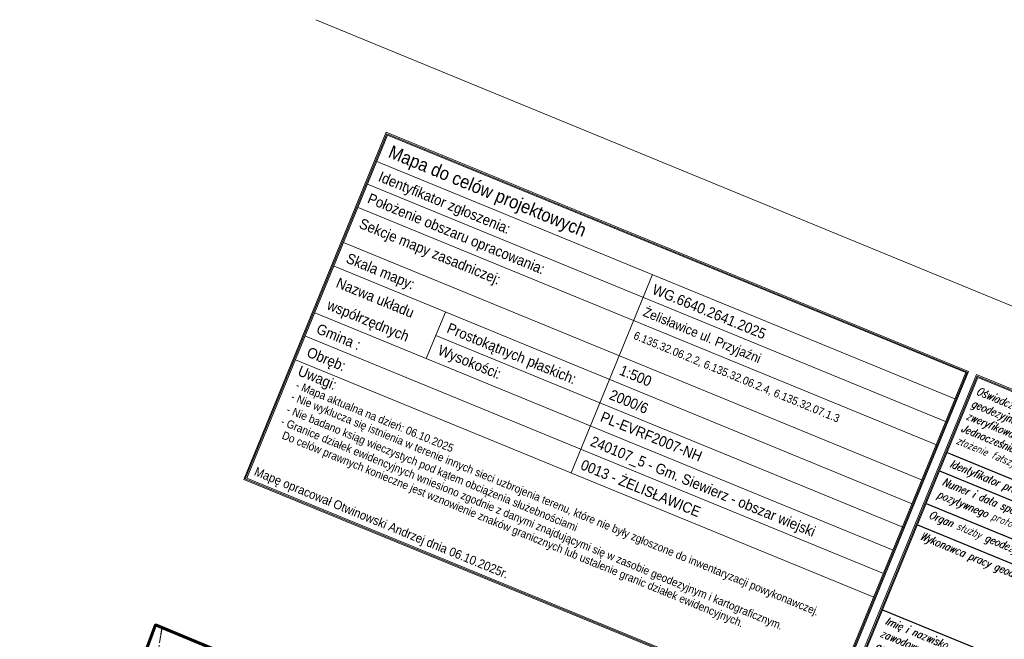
# Model space of a CAD drawing. Extents: x 6589191 to 6589689, y 5598567 to 5598886.
# Tile 3 of 12: x 6589214 to 6589325, y 5598816 to 5598886. Entities that reach past the tile are written whole.
import ezdxf
from ezdxf.enums import TextEntityAlignment as Align

# ---------------------------------------------------------------- set-up
doc = ezdxf.new("R2010")
doc.units = 0
doc.header["$LTSCALE"] = 0.5
doc.linetypes.add('3 1', pattern=[4, 3, -1])
doc.linetypes.add('PRZER3-1', pattern=[4, 3, -1])
doc.layers.get('0').update_dxf_attribs({"linetype": 'CONTINUOUS', "lineweight": 13})
doc.layers.get('Defpoints').update_dxf_attribs({"linetype": 'CONTINUOUS'})
for name, color, linetype, lineweight in [('-ZAKRES', 192, 'CONTINUOUS', 60), ('0-ramka', 7, 'CONTINUOUS', 100), ('0-Ramka z Danymi', 7, 'CONTINUOUS', 18), ('OTK', 7, 'CONTINUOUS', 20), ('OTKJ', 7, 'PRZER3-1', 18)]:
    doc.layers.add(name, color=color, linetype=linetype, lineweight=lineweight)
for name, color, linetype in [('0-KERG', 7, 'CONTINUOUS'), ('1-Jednostka ewidencyjna', 7, 'CONTINUOUS'), ('2-OBRĘB', 7, 'CONTINUOUS')]:
    doc.layers.add(name, color=color, linetype=linetype)
doc.styles.add('other_EGBB01', font='arial.ttf', dxfattribs={"width": 0.9, "height": 1.25})
doc.styles.add('UZBROJENIE', font='simplex.shx', dxfattribs={"width": 0.8, "oblique": 15.00003, "height": 0.9})

# ---------------------------------------------------------------- blocks, each defined once
blk = doc.blocks.new('A$C68E8F4D5')
at = {"layer": '0-ramka', "color": 1, "lineweight": 18}
for points in [[(71.61, 42.09), (71.61, 0.43), (112.11, 0.43), (112.11, 42.09)], [(71.74, 41.96), (71.74, 0.56), (111.99, 0.56), (111.99, 41.96)], [(71.86, 41.84), (71.86, 0.68), (111.86, 0.68), (111.86, 41.84)]]:
    blk.add_lwpolyline(points, close=True, dxfattribs=at)
at = {"layer": '0-ramka', "color": 1, "lineweight": 25, "flags": 128}
for points in [[(71.86, 32.75), (111.86, 32.75)], [(71.86, 30.55), (111.86, 30.55)], [(71.86, 26.56), (111.86, 26.56)], [(71.86, 23.98), (111.86, 23.98)], [(71.86, 13.69), (111.86, 13.69)]]:
    blk.add_lwpolyline(points, dxfattribs=at)
at = {"layer": '0-Ramka z Danymi'}
for points in [[(0, 0), (70.64, 0), (70.64, 42.09), (0, 42.09)], [(0.13, 0.13), (70.51, 0.13), (70.51, 41.96), (0.13, 41.96)], [(0.25, 0.25), (70.39, 0.25), (70.39, 41.84), (0.25, 41.84)]]:
    blk.add_lwpolyline(points, close=True, dxfattribs=at)
at = {"layer": '0-Ramka z Danymi', "flags": 128}
for points in [[(0.25, 38.67), (70.39, 38.67)], [(33.71, 38.67), (33.71, 14.63)], [(0.25, 35.92), (70.39, 35.92)], [(0.29, 33.1), (70.43, 33.1)], [(0.25, 28.83), (70.39, 28.83)], [(0.29, 25.96), (70.43, 25.96)], [(13.8, 20.31), (13.8, 25.96)], [(13.81, 23.13), (70.43, 23.13)], [(0.29, 20.31), (70.43, 20.31)], [(0.29, 17.49), (70.43, 17.49)], [(0.28, 14.63), (70.42, 14.63)]]:
    blk.add_lwpolyline(points, dxfattribs=at)
at = {"layer": '0-KERG', "color": 1, "style": 'other_EGBB01', "width": 0.9}
blk.add_text('WG.6640.2641.2025', height=1.1715, rotation=0.0001, dxfattribs=at).set_placement((34.38, 36.31, 976.01), align=Align.BOTTOM_LEFT)
at = {"layer": '0-ramka', "color": 1, "lineweight": 18, "char_height": 0.9, "attachment_point": 1, "rotation": 359.9999, "style": 'UZBROJENIE'}
for s, insert, width in [('Oświadczam, że niniejszy dokument został opracowany w wyniku pracy geodezyjnej, której rezultaty zawiera operat techniczny pozytywnie zweryfikowany.\\PJednocześnie informuję, że jestem świadomy odpowiedzialności karnej za złożenie fałszywego oświadczenia.', (72.33, 40.94, 976.01), 40), ('Identyfikator prac geodezyjnych', (72.67, 32.27, 976.01), 19.1932), ('Numer i data sporządzenia pozytywnego protokołu weryfikacji', (72.67, 30.07, 976.01), 19.1932), ('Organ służby geodezyjnej', (72.67, 26.08, 976.01), 19.1932), ('Wykonawca pracy geodezyjnej', (72.67, 23.5, 976.01), 19.1932), ('Imię i nazwisko oraz nr uprawnień\\Pzawodowych kierownika pracy geodezyjnej', (72.67, 13.21, 976.01), 19.1932)]:
    blk.add_mtext(s, dxfattribs=dict(at, insert=insert, width=width))
at = {"layer": '0-Ramka z Danymi', "lineweight": 30, "style": 'other_EGBB01', "width": 0.9}
blk.add_text('Mapa do celów projektowych', height=1.47, rotation=0.0001, dxfattribs=at).set_placement((1.16, 40.32, 732.01), align=Align.MIDDLE_LEFT)
at = {"layer": '0-Ramka z Danymi', "style": 'other_EGBB01', "width": 0.9}
for s, height, p in [('Identyfikator zgłoszenia:', 1.1715, (1.15, 36.34, 976.01)), ('Położenie obszaru opracowania:', 1.1715, (0.95, 33.62, 976.01)), ('Żelisławice ul. Przyjaźni', 1.0634, (34.38, 33.66, 488.01)), ('Sekcje mapy zasadniczej:', 1.1715, (1.15, 30.66, 976.01)), ('6.135.32.06.2.2, 6.135.32.06.2.4, 6.135.32.07.1.3', 0.9, (34.38, 30.92, 488.01)), ('Skala mapy:', 1.1715, (1.28, 26.5, 976.01)), ('1:500', 1.172, (34.42, 26.52, 976.01)), ('Nazwa układu', 1.1715, (1.28, 23.53, 976.01)), ('Prostokątnych płaskich:', 1.1715, (14.71, 23.55, 976.01)), ('2000/6', 1.172, (34.42, 23.55, 976.01)), ('współrzędnych', 1.1715, (1.28, 20.85, 976.01)), ('Wysokości:', 1.172, (14.71, 20.88, 976.01)), ('PL-EVRF2007-NH', 1.1715, (34.42, 20.88, 976.01)), ('Gmina :', 1.172, (1.19, 17.91, 976.01)), ('Obręb:', 1.172, (1.19, 15.08, 976.01)), ('Uwagi:', 1.172, (1.06, 12.75, 976.01)), ('- Mapa aktualna na dzień: 06.10.2025', 0.9, (1.42, 11.38, 732.01)), ('- Nie wyklucza się istnienia w terenie innych sieci uzbrojenia terenu, które nie były zgłoszone do inwentaryzacji powykonawczej.', 0.9, (1.41, 9.99, 732.01)), ('- Nie badano ksiąg wieczystych pod kątem obciążenia służebnościami', 0.9, (1.5, 8.46, 732.01)), ('- Granice działek ewidencyjnych wniesiono zgodnie z danymi znajdującymi się w zasobie geodezyjnym i kartograficznym.', 0.9, (1.41, 6.99, 976.01)), ('Do celów prawnych konieczne jest wznowienie znaków granicznych lub ustalenie granic działek ewidencyjnych.', 0.9, (2.13, 5.59, 976.01)), ('Mapę opracował Otwinowski Andrzej dnia 06.10.2025r.', 1, (0.8, 0.58, 732.01))]:
    blk.add_text(s, height=height, rotation=0.0001, dxfattribs=at).set_placement(p, align=Align.BOTTOM_LEFT)
at = {"layer": '1-Jednostka ewidencyjna', "style": 'other_EGBB01', "width": 0.9}
blk.add_text('240107_5 - Gm. Siewierz - obszar wiejski', height=1.1715, rotation=0.0001, dxfattribs=at).set_placement((34.42, 17.91, 976.01), align=Align.BOTTOM_LEFT)
at = {"layer": '2-OBRĘB', "style": 'other_EGBB01', "width": 0.9}
blk.add_text('0013 - ŻELISŁAWICE', height=1.1715, rotation=0.0001, dxfattribs=at).set_placement((34.42, 15.06, 976.01), align=Align.BOTTOM_LEFT)

msp = doc.modelspace()

# ---------------------------------------------------------------- linework, layer by layer
at = {"layer": '-ZAKRES'}
msp.add_lwpolyline([(6589657.89, 5598639.7), (6589229.73, 5598817.98), (6589214.49, 5598776.89), (6589638.27, 5598601.52)], close=True, dxfattribs=at)
at = {"layer": 'Defpoints', "lineweight": 18, "flags": 128}
msp.add_lwpolyline([(6589247.72, 5598885.86), (6589689.18, 5598704.46)], dxfattribs=at)
at = {"layer": 'OTK', "linetype": '3 1', "lineweight": 18}
msp.add_lwpolyline([(6589223.72, 5598773.07), (6589224.39, 5598777.46), (6589225.09, 5598781.92), (6589225.71, 5598785.91), (6589226.23, 5598789.58), (6589227.5, 5598798.18), (6589230.44, 5598817.58), (6589230.99, 5598817.46)], dxfattribs=at)
at = {"layer": 'OTKJ', "color": 7, "linetype": 'PRZER3-1', "lineweight": 18, "ltscale": 0.5, "elevation": 10.18}
msp.add_lwpolyline([(6589230.44, 5598817.69), (6589226.94, 5598793.35), (6589223.94, 5598772.98)], dxfattribs=at)

# ---------------------------------------------------------------- block references
at = {"color": 7, "rotation": 337.6909234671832}
msp.add_blockref('A$C68E8F4D5', (6589239.64, 5598834.29), dxfattribs=at)

doc.saveas('drawing.dxf')
